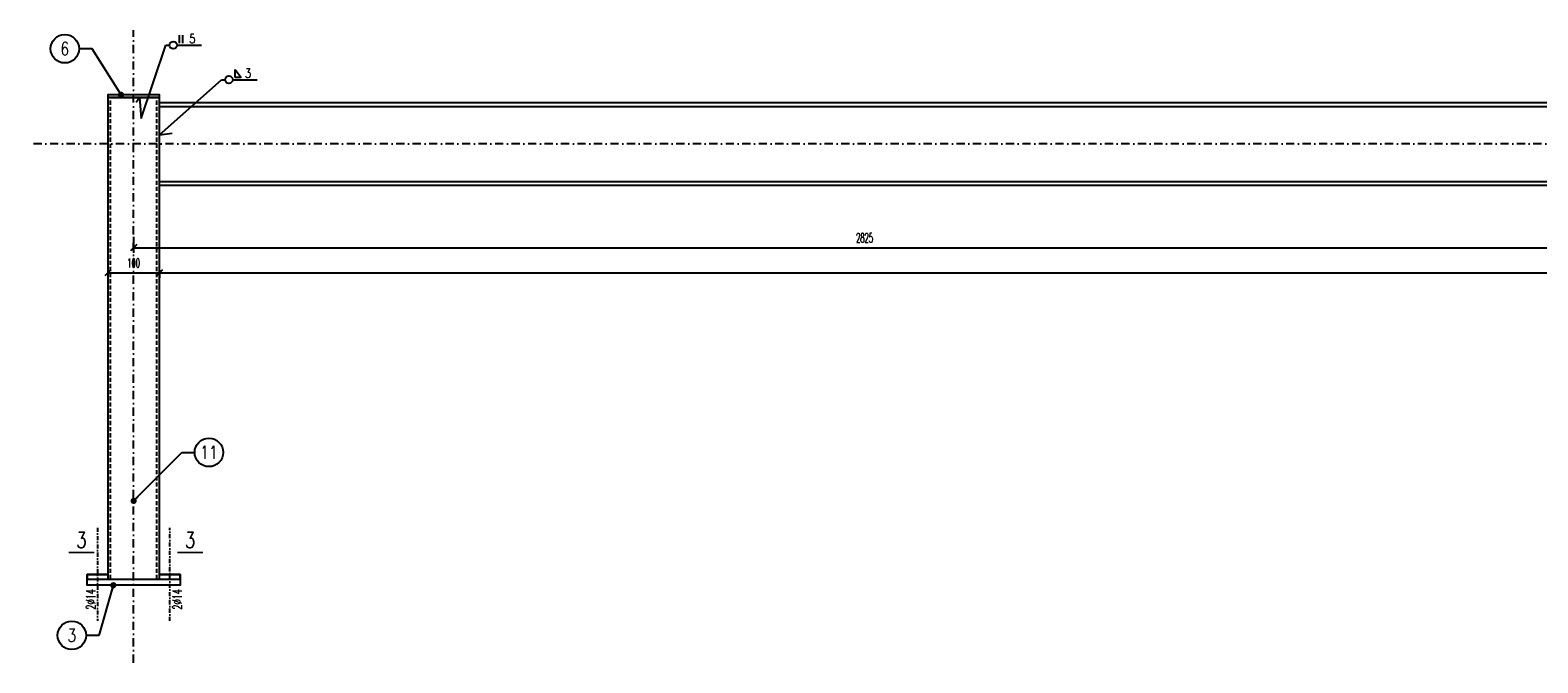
# Model space of a CAD drawing. Header units: millimetres. Extents: x -228255 to 14536, y -140109 to 119945.
# Tile 5 of 123: x -202271 to -199357, y 51280 to 52503. Entities that reach past the tile are written whole.
import ezdxf
from ezdxf.enums import TextEntityAlignment as Align

# ---------------------------------------------------------------- set-up
doc = ezdxf.new("R2010")
doc.units = ezdxf.units.MM
doc.header["$LTSCALE"] = 2.5
for name, pattern in [('DASHDOT', [25.4, 12.7, -6.35, 0, -6.35]), ('DASHDOT2', [12.7, 6.35, -3.175, 0, -3.175]), ('DASHED2', [9.525, 6.35, -3.175])]:
    doc.linetypes.add(name, pattern=pattern)
for name, color, linetype in [('Gruba', 6, 'Continuous'), ('Opisy_stal', 7, 'Continuous'), ('Osie', 134, 'DASHDOT'), ('Osie_laczniki', 157, 'DASHDOT2'), ('stal', 4, 'Continuous'), ('Stal_nw', 181, 'DASHED2'), ('Tekst', 31, 'Continuous'), ('Wymiary', 86, 'Continuous')]:
    doc.layers.add(name, color=color, linetype=linetype)
doc.styles.get("Standard").update_dxf_attribs({"font": 'romans.shx', "width": 0.65})
doc.styles.add('style1', font='romand.shx', dxfattribs={"width": 0.8})
doc.styles.add('style3', font='romans.shx', dxfattribs={"width": 0.5})
doc.dimstyles.new('Skala_10', dxfattribs={"dimtxt": 18, "dimasz": 12, "dimexe": 10, "dimexo": 10, "dimgap": 10, "dimtad": 1, "dimdec": 0, "dimdsep": 46, "dimtxsty": 'style3', "dimblk": 'OBLIQUE', "dimcen": 0, "dimdle": 1, "dimclrd": 256, "dimclre": 256, "dimclrt": 31, "dimadec": 1, "dimazin": 0, "dimtfac": 1, "dimtdec": 0, "dimtix": 1, "dimtmove": 2, "dimatfit": 0, "dimldrblk": 'DOT', "dimfxl": 1, "dimtolj": 1, "dimtzin": 0, "dimlwd": -1, "dimlwe": -1, "dimarcsym": 0})
doc.dimstyles.new('Skala_10$7', dxfattribs={"dimscale": 0, "dimtxt": 18, "dimasz": 12, "dimexe": 10, "dimexo": 15, "dimgap": 5, "dimtad": 1, "dimdec": 0, "dimrnd": 0.5, "dimzin": 9, "dimdsep": 46, "dimtxsty": 'Standard', "dimblk1": 'OBLIQUE', "dimblk2": 'OBLIQUE', "dimsah": 1, "dimcen": 10, "dimdle": 10, "dimclrt": 31, "dimadec": 0, "dimazin": 0, "dimtfac": 1, "dimtdec": 0, "dimtmove": 2, "dimatfit": 3, "dimldrblk": 'DOT', "dimfxl": 1, "dimtolj": 1, "dimtzin": 9, "dimarcsym": 0})

# ---------------------------------------------------------------- blocks, each defined once
blk = doc.blocks.new('_Oblique')
at = {"color": 0, "linetype": 'ByBlock', "lineweight": -2}
blk.add_line((-0.5, -0.5), (0.5, 0.5), dxfattribs=at)
blk = doc.blocks.new('*D701')
at = {"layer": 'Defpoints', "color": 0, "ltscale": 0.5, "transparency": 16777216}
for p in [(-199245.6, 52152.6), (-202070.6, 52113.3), (-199245.6, 52082.1)]:
    blk.add_point(p, dxfattribs=at)
at = {"layer": 'Wymiary', "ltscale": 0.5, "transparency": 16777216}
for p, q in [((-199245.6, 52142.6), (-199245.6, 52072.1)), ((-202070.6, 52103.3), (-202070.6, 52072.1)), ((-202071.6, 52082.1), (-199244.6, 52082.1))]:
    blk.add_line(p, q, dxfattribs=at)
at = {"layer": 'Wymiary', "ltscale": 0.5, "transparency": 16777216, "xscale": 12, "yscale": 12, "zscale": 12, "rotation": 180}
blk.add_blockref('_Oblique', (-202070.6, 52082.1), dxfattribs=at)
at = {"layer": 'Wymiary', "ltscale": 0.5, "transparency": 16777216, "xscale": 12, "yscale": 12, "zscale": 12}
blk.add_blockref('_Oblique', (-199245.6, 52082.1), dxfattribs=at)
at = {"layer": 'Wymiary', "color": 31, "ltscale": 0.5, "transparency": 16777216, "insert": (-200658.1, 52101.1), "char_height": 18, "attachment_point": 5, "style": 'style3'}
blk.add_mtext('\\A1;2825', dxfattribs=at)
blk = doc.blocks.new('_Dot')
at = {"color": 0, "linetype": 'ByBlock', "lineweight": -2}
blk.add_line((-0.5, 0), (-1, 0), dxfattribs=at)
at = {"color": 0, "linetype": 'ByBlock', "const_width": 0.5}
blk.add_lwpolyline([(-0.25, 0, 1), (0.25, 0, 1)], format="xyb", close=True, dxfattribs=at)
blk = doc.blocks.new('*D704')
at = {"layer": 'Defpoints', "color": 0, "ltscale": 0.5, "transparency": 16777216}
for p in [(-202120.6, 52048.9), (-202020.6, 52048.9), (-202020.6, 52033.5)]:
    blk.add_point(p, dxfattribs=at)
at = {"layer": 'Wymiary', "ltscale": 0.5, "transparency": 16777216}
for p, q in [((-202121.6, 52033.5), (-202019.6, 52033.5)), ((-202120.6, 52038.9), (-202120.6, 52023.5)), ((-202020.6, 52038.9), (-202020.6, 52023.5))]:
    blk.add_line(p, q, dxfattribs=at)
at = {"layer": 'Wymiary', "ltscale": 0.5, "transparency": 16777216, "xscale": 12, "yscale": 12, "zscale": 12, "rotation": 180}
blk.add_blockref('_Oblique', (-202120.6, 52033.5), dxfattribs=at)
at = {"layer": 'Wymiary', "ltscale": 0.5, "transparency": 16777216, "xscale": 12, "yscale": 12, "zscale": 12}
blk.add_blockref('_Oblique', (-202020.6, 52033.5), dxfattribs=at)
at = {"layer": 'Wymiary', "color": 31, "ltscale": 0.5, "transparency": 16777216, "insert": (-202070.6, 52052.5), "char_height": 18, "attachment_point": 5, "style": 'style3'}
blk.add_mtext('\\A1;100', dxfattribs=at)
blk = doc.blocks.new('*D705')
at = {"layer": 'Defpoints', "color": 0, "ltscale": 0.5, "transparency": 16777216}
for p in [(-202020.6, 52048.9), (-196446.6, 52033.5), (-196446.6, 52033.5)]:
    blk.add_point(p, dxfattribs=at)
at = {"layer": 'Wymiary', "ltscale": 0.5, "transparency": 16777216}
for p, q in [((-202021.6, 52033.5), (-196445.6, 52033.5)), ((-202020.6, 52038.9), (-202020.6, 52023.5))]:
    blk.add_line(p, q, dxfattribs=at)
at = {"layer": 'Wymiary', "ltscale": 0.5, "transparency": 16777216, "xscale": 12, "yscale": 12, "zscale": 12, "rotation": 180}
blk.add_blockref('_Oblique', (-202020.6, 52033.5), dxfattribs=at)
at = {"layer": 'Wymiary', "ltscale": 0.5, "transparency": 16777216, "xscale": 12, "yscale": 12, "zscale": 12}
blk.add_blockref('_Oblique', (-196446.6, 52033.5), dxfattribs=at)
at = {"layer": 'Wymiary', "color": 31, "ltscale": 0.5, "transparency": 16777216, "insert": (-199246.1, 52052.5), "char_height": 18, "attachment_point": 5, "style": 'style3'}
blk.add_mtext('\\A1;5574', dxfattribs=at)
blk = doc.blocks.new('Row_obwod_prawa')
at = {"color": 7}
for p, q in [((0, 0), (7.2, 0)), ((21.6, 0), (69.12, 0)), ((26.2368, 3.6), (26.2368, 19.6)), ((32.5368, 3.6), (32.5368, 19.6))]:
    blk.add_line(p, q, dxfattribs=at)
blk.add_circle((14.4, 0), 7.2, dxfattribs=at)
at = {"color": 31, "width": 0.8}
blk.add_attdef('A', (44.9568, 3.6), '', height=18, dxfattribs=at)
blk = doc.blocks.new('Pach_obwod_prawa')
at = {"color": 7}
for p, q in [((0, 0), (7.2, 0)), ((21.6, 0), (69.12, 0)), ((26.2368, 4.32), (26.2368, 19.44)), ((26.2368, 19.44), (37.7568, 4.32)), ((37.7568, 4.32), (26.2368, 4.32))]:
    blk.add_line(p, q, dxfattribs=at)
blk.add_circle((14.4, 0), 7.2, dxfattribs=at)
at = {"color": 31, "width": 0.8}
blk.add_attdef('A', (44.9568, 3.6), '', height=18, dxfattribs=at)
blk = doc.blocks.new('Elem_prawy')
at = {"color": 7}
blk.add_line((0, 0), (25, 0), dxfattribs=at)
blk.add_circle((52.5, 0), 27.5, dxfattribs=at)
at = {"color": 31, "width": 0.8}
blk.add_attdef('22', text='', height=25, dxfattribs=at).set_placement((52.5, 0), align=Align.MIDDLE)
blk = doc.blocks.new('Elem_lewy')
at = {"color": 7}
blk.add_line((0, 0), (-25, 0), dxfattribs=at)
blk.add_circle((-52.5, 0), 27.5, dxfattribs=at)
at = {"color": 31, "width": 0.8}
blk.add_attdef('22', text='', height=25, dxfattribs=at).set_placement((-52.5, 0), align=Align.MIDDLE)

msp = doc.modelspace()

# ---------------------------------------------------------------- linework, layer by layer
at = {"layer": 'Gruba', "const_width": 3}
for points in [[(-202196.46, 51493.01), (-202146.46, 51493.01)], [(-201986.47, 51493.01), (-201936.47, 51493.01)]]:
    msp.add_lwpolyline(points, dxfattribs=at)
at = {"layer": 'Opisy_stal', "ltscale": 0.5}
for p, q in [((-202055.86, 52332.06), (-202008.39, 52473.52)), ((-202020.61, 52300.2), (-201900.82, 52406.81)), ((-202066.05, 52363.1), (-202059.47, 52372.57)), ((-202059.47, 52372.57), (-202055.86, 52332.06)), ((-202020.61, 52300.2), (-201996.28, 52303.15))]:
    msp.add_line(p, q, dxfattribs=at)
at = {"layer": 'Osie', "ltscale": 0.5}
for p, q in [((-202070.61, 51279.61), (-202070.61, 52502.57)), ((-196196.61, 52282.57), (-202270.61, 52282.57))]:
    msp.add_line(p, q, dxfattribs=at)
at = {"layer": 'Osie_laczniki', "ltscale": 0.5}
for p, q in [((-202140.61, 51540.6), (-202140.61, 51360.6)), ((-202000.61, 51360.6), (-202000.61, 51540.6))]:
    msp.add_line(p, q, dxfattribs=at)
at = {"layer": 'stal', "ltscale": 0.5}
for p, q in [((-202020.61, 52355.17), (-199245.61, 52355.17)), ((-202020.61, 52209.97), (-199245.61, 52209.97))]:
    msp.add_line(p, q, dxfattribs=at)
for points in [[(-202120.61, 52372.57), (-202020.61, 52372.57), (-202020.61, 52377.57), (-202120.61, 52377.57)], [(-202120.61, 51441.61), (-202020.61, 51441.61), (-202020.61, 52372.57), (-202120.61, 52372.57)]]:
    msp.add_lwpolyline(points, close=True, dxfattribs=at)
for points in [[(-199245.61, 52202.57), (-202020.61, 52202.57), (-202020.61, 52362.57), (-199245.61, 52362.57)], [(-202120.61, 51450.6), (-202160.61, 51450.6), (-202160.61, 51441.61), (-201980.61, 51441.61), (-201980.61, 51450.6), (-202020.61, 51450.6)], [(-202020.61, 51450.6), (-201980.61, 51450.6), (-201980.61, 51429.63), (-202160.61, 51429.63), (-202160.61, 51450.6), (-202120.61, 51450.6)]]:
    msp.add_lwpolyline(points, dxfattribs=at)
at = {"layer": 'Stal_nw', "ltscale": 0.5}
for p, q in [((-202115.61, 51441.61), (-202115.61, 52372.57)), ((-202025.61, 51441.61), (-202025.61, 52372.57))]:
    msp.add_line(p, q, dxfattribs=at)

# ---------------------------------------------------------------- block references
at = {"layer": 'Opisy_stal', "ltscale": 0.5}
for name, p, values in [('Elem_lewy', (-202151.08, 52466.59), {'22': '6'}), ('Row_obwod_prawa', (-202008.39, 52473.52), {'A': '5'}), ('Pach_obwod_prawa', (-201900.82, 52406.81), {'A': '3'}), ('Elem_prawy', (-201977.6, 51686.34), {'22': '11'}), ('Elem_lewy', (-202137.59, 51332.72), {'22': '3'})]:
    msp.add_blockref(name, p, dxfattribs=at).add_auto_attribs(values)

# ---------------------------------------------------------------- texts
at = {"layer": 'Gruba', "style": 'style1', "width": 0.8}
for p in [(-202171.46, 51493.01), (-201961.47, 51493.01)]:
    msp.add_text('3', height=30, dxfattribs=at).set_placement(p, align=Align.BOTTOM_CENTER)
at = {"layer": 'Tekst', "ltscale": 0.5, "width": 0.65}
for p in [(-202144.27, 51382.37), (-201977.34, 51382.37)]:
    msp.add_text('2%%C14', height=18, rotation=90, dxfattribs=at).set_placement(p)

# ---------------------------------------------------------------- dimensions: what is measured, and where the dimension line sits
at = {"layer": 'Wymiary', "ltscale": 0.5}
for base, p1, p2, picture, middle in [((-199245.61, 52082.12), (-202070.61, 52113.32), (-199245.61, 52152.57), '*D701', (-200658.11, 52101.12)), ((-202020.61, 52033.52), (-202120.61, 52048.85), (-202020.61, 52048.85), '*D704', (-202070.61, 52052.52))]:
    dim = msp.add_linear_dim(base=base, p1=p1, p2=p2, dimstyle='Skala_10', dxfattribs=at)
    dim.commit()
    dim.dimension.update_dxf_attribs({"geometry": picture, "text_midpoint": middle})
dim = msp.add_linear_dim(base=(-196446.61, 52033.52), p1=(-202020.61, 52048.85), p2=(-196446.61, 52033.52), dimstyle='Skala_10', dxfattribs=at)
dim.commit()
dim.dimension.update_dxf_attribs({"geometry": '*D705', "text_midpoint": (-199246.11, 52052.52), "dimtype": 160})

# ---------------------------------------------------------------- leaders
at = {"layer": 'Opisy_stal', "ltscale": 0.5}
for points in [[(-202094.95, 52377.57), (-202151.08, 52466.59)], [(-202070.61, 51592.6), (-201977.6, 51686.34)], [(-202109.98, 51429.63), (-202137.59, 51332.72)]]:
    msp.add_leader(points, dimstyle='Skala_10$7', override={"dimscale": 1, "dimtad": 0}, dxfattribs=at)

doc.saveas('drawing.dxf')
